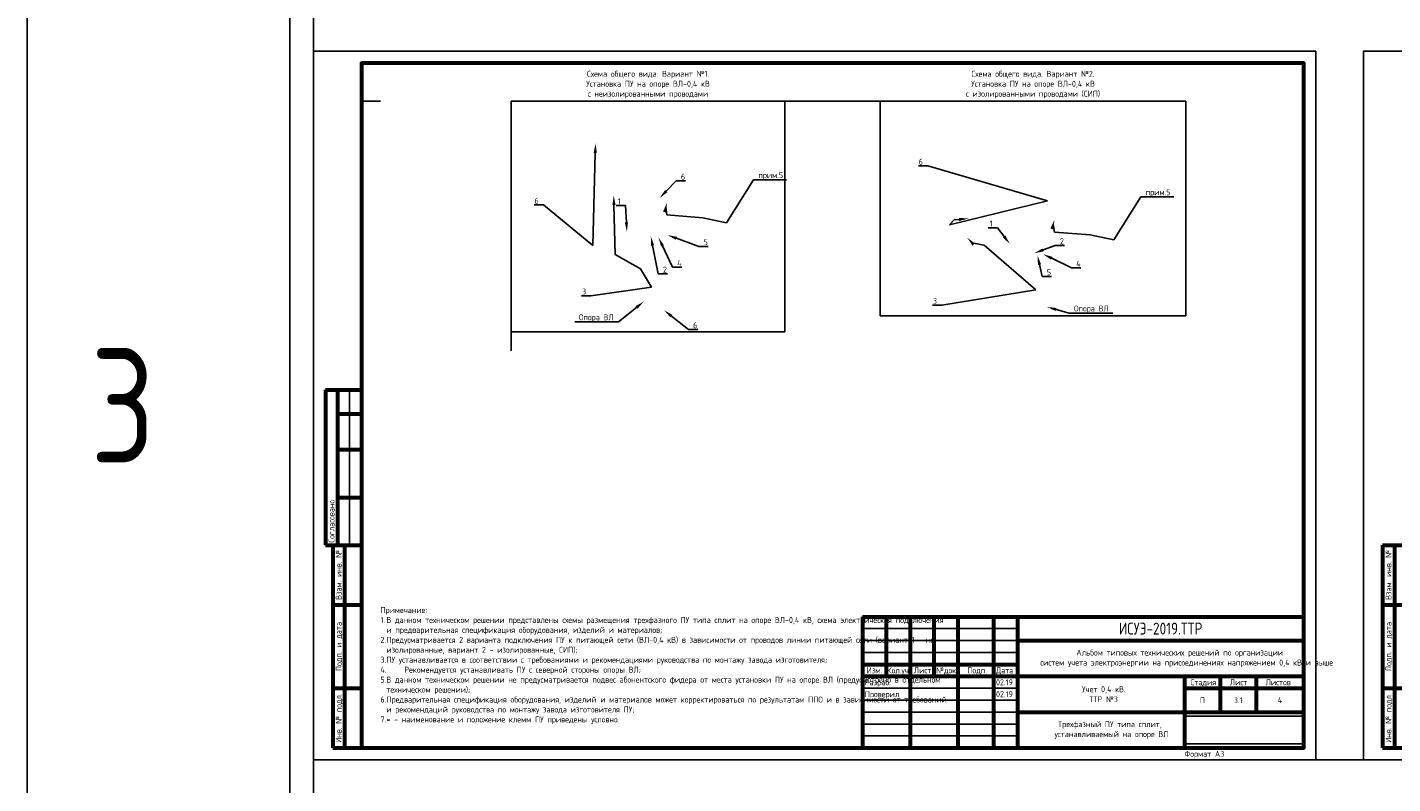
# Model space of a CAD drawing. Header units: millimetres. Extents: x -110 to 4101, y -10868 to 110.
# Tile 76 of 90: x -110 to 462, y -951 to -634. Entities that reach past the tile are written whole.
import ezdxf
from ezdxf import colors
from ezdxf.entities.mleader import LeaderData, LeaderLine
from ezdxf.enums import TextEntityAlignment as Align
from ezdxf.math import Vec2, Vec3

# ---------------------------------------------------------------- set-up
doc = ezdxf.new("R2010")
doc.units = ezdxf.units.MM
doc.layers.add('01.Вспомогательный_слой', color=1, linetype='Continuous', plot=False)
doc.layers.add('Формат', color=7, linetype='Continuous', lineweight=25)
doc.layers.add('Формат @ 1', color=7, linetype='Continuous', lineweight=25)
doc.styles.add('Формат', font='isocpeur.ttf')
doc.styles.add('ЭП', font='GOST.TTF')
picture_1 = doc.add_image_def('image3.png', size_in_pixel=(587, 136))
picture_2 = doc.add_image_def('image7.jpg', size_in_pixel=(578, 487))
picture_3 = doc.add_image_def('image8.jpg', size_in_pixel=(645, 453))

# ---------------------------------------------------------------- blocks, each defined once
blk = doc.blocks.new('*U75')
at = {"layer": 'Формат', "color": 7, "linetype": 'Continuous', "lineweight": 60}
for p, q in [((-205, 150), (-190, 150)), ((-205, 150), (-205, 85)), ((-200, 150), (-200, 85)), ((-200, 140), (-190, 140)), ((-200, 125), (-190, 125)), ((-200, 105), (-190, 105)), ((-205, 85), (-197, 85)), ((-202, 85), (-190, 85)), ((-202, 85), (-202, 0)), ((-197, 85), (-197, 0)), ((-202, 60), (-190, 60)), ((20, 55), (205, 55)), ((20, 55), (20, 0)), ((30, 55), (30, 30)), ((40, 55), (40, 0)), ((50, 55), (50, 30)), ((60, 55), (60, 0)), ((75, 55), (75, 0)), ((85, 55), (85, 0)), ((85, 45), (205, 45)), ((20, 35), (85, 35)), ((20, 30), (205, 30)), ((155, 30), (155, 0)), ((170, 30), (170, 15)), ((185, 30), (185, 15)), ((-202, 25), (-190, 25)), ((155, 25), (205, 25)), ((85, 15), (205, 15)), ((-202, 0), (-190, 0))]:
    blk.add_line(p, q, dxfattribs=at)
at = {"layer": 'Формат', "color": 7, "linetype": 'Continuous', "lineweight": 25}
for p, q in [((-195, 150), (-195, 85)), ((20, 50), (85, 50)), ((20, 45), (85, 45)), ((20, 40), (85, 40)), ((20, 25), (85, 25)), ((20, 20), (85, 20)), ((20, 15), (85, 15)), ((20, 10), (85, 10)), ((20, 5), (85, 5))]:
    blk.add_line(p, q, dxfattribs=at)
blk.add_lwpolyline([(-210, -5), (210, -5), (210, 292), (-210, 292)], close=True, dxfattribs=at)
at = {"layer": 'Формат', "color": 7, "linetype": 'Continuous', "lineweight": 60}
blk.add_lwpolyline([(-190, 0), (205, 0), (205, 287), (-190, 287)], close=True, dxfattribs=at)
at = {"layer": 'Формат', "color": 7, "linetype": 'Continuous', "lineweight": 25, "style": 'ЭП'}
blk.add_text('Согласовано', height=2.5, rotation=90, dxfattribs=at).set_placement((-202.5, 86), align=Align.MIDDLE_LEFT)
for s, p in [('Взам. инв. №', (-199.5, 72.5)), ('Подп. и дата', (-199.5, 42.5)), ('Инв. № подл.', (-199.5, 12.5))]:
    blk.add_text(s, height=2.5, rotation=90, dxfattribs=at).set_placement(p, align=Align.MIDDLE_CENTER)
for s, p in [('Изм.', (21.81, 31.25)), ('Кол.уч.', (30.38, 31.25)), ('Лист', (41.54, 31.25)), ('№док.', (50.89, 31.24)), ('Подп.', (63.99, 31.25)), ('Дата', (75.95, 31.25)), ('Стадия', (157.47, 26.25)), ('Лист', (173.99, 26.25)), ('Листов', (188.99, 26.25))]:
    blk.add_text(s, height=2.5, dxfattribs=at).set_placement(p)
at = {"layer": 'Формат', "color": 7, "linetype": 'Continuous', "lineweight": 25, "style": 'ЭП', "flags": 8}
for tag, p in [('СОГЛ_ФИО_1', (-197.5, 106)), ('СОГЛ_ФИО_2', (-192.5, 106)), ('СОГЛ_ДОЛЖ_1', (-197.5, 86)), ('СОГЛ_ДОЛЖ_2', (-192.5, 86))]:
    blk.add_attdef(tag, text='', height=2.5, rotation=90, dxfattribs=at).set_placement(p, align=Align.MIDDLE_LEFT)
for tag, height, p in [('ОБОЗНАЧЕНИЕ', 5, (145, 50)), ('ОБЪЕКТ', 2.5, (145, 37.5)), ('НАИМЕНОВАНИЕ', 2.5, (120, 22.5)), ('Стадия', 2.5, (162.5, 20)), ('Лист', 2.5, (177.5, 20)), ('Листов', 2.5, (195, 20)), ('НАИМ_ИЗОБРАЖЕНИЙ', 2.5, (120, 7.5))]:
    blk.add_attdef(tag, text='', height=height, dxfattribs=at).set_placement(p, align=Align.MIDDLE_CENTER)
for tag, p in [('изм.№', (21, 37.5)), ('изм.уч.', (31, 37.5)), ('изм.лист', (41, 37.5)), ('изм.№_док.', (50.5, 37.5)), ('изм_дата', (76, 37.5)), ('Должн_1', (21, 27.5)), ('ФИО_1', (41, 27.5)), ('дата_1', (76, 27.5)), ('ДОЛЖН_2', (21, 22.5)), ('ФИО_2', (41, 22.5)), ('дата_2', (76, 22.5)), ('Должн_3', (21, 17.5)), ('ФИО_3', (41, 17.5)), ('дата_3', (76, 17.5)), ('ДОЛЖН_4', (21, 12.5)), ('ФИО_4', (41, 12.5)), ('дата_4', (76, 12.5)), ('ДОЛЖН_5', (21, 7.5)), ('ФИО_5', (41, 7.5)), ('дата_5', (76, 7.5)), ('ДОЛЖН_6', (21, 2.5)), ('ФИО_6', (41, 2.5)), ('дата_6', (76, 2.5)), ('ФОРМ.ЛИСТА', (155, -2.5))]:
    blk.add_attdef(tag, text='', height=2.5, dxfattribs=at).set_placement(p, align=Align.MIDDLE_LEFT)
blk.add_attdef('N_ИНВ', text='', height=2.5, rotation=90, dxfattribs=at).set_placement((-193.5, 12.5), align=Align.MIDDLE_CENTER)
at = {"ltscale": 0.2}
image = blk.add_image(picture_1, insert=(155, 1.71), size_in_units=(50, 11.58), dxfattribs=at)
image.dxf.flags = 7
blk = doc.blocks.new('*U76')
at = {"layer": 'Формат', "color": 7, "linetype": 'Continuous', "lineweight": 60}
for p, q in [((-202, 85), (-190, 85)), ((-202, 85), (-202, 0)), ((-197, 85), (-197, 0)), ((-202, 60), (-190, 60)), ((-202, 25), (-190, 25)), ((20, 15), (205, 15)), ((20, 15), (20, 0)), ((30, 15), (30, 0)), ((40, 15), (40, 0)), ((50, 15), (50, 0)), ((60, 15), (60, 0)), ((75, 15), (75, 0)), ((85, 15), (85, 0)), ((195, 15), (195, 0)), ((195, 8), (205, 8)), ((-202, 0), (-190, 0)), ((20, 5), (85, 5))]:
    blk.add_line(p, q, dxfattribs=at)
at = {"layer": 'Формат', "color": 7, "linetype": 'Continuous', "lineweight": 25}
blk.add_line((20, 10), (85, 10), dxfattribs=at)
blk.add_lwpolyline([(-210, -5), (210, -5), (210, 292), (-210, 292)], close=True, dxfattribs=at)
at = {"layer": 'Формат', "color": 7, "linetype": 'Continuous', "lineweight": 60}
blk.add_lwpolyline([(-190, 0), (205, 0), (205, 287), (-190, 287)], close=True, dxfattribs=at)
at = {"layer": 'Формат', "color": 7, "linetype": 'Continuous', "lineweight": 25, "style": 'ЭП'}
for s, p in [('Взам. инв. №', (-199.5, 72.5)), ('Подп. и дата', (-199.5, 42.5)), ('Инв. № подл.', (-199.5, 12.5))]:
    blk.add_text(s, height=2.5, rotation=90, dxfattribs=at).set_placement(p, align=Align.MIDDLE_CENTER)
at = {"layer": 'Формат', "color": 7, "linetype": 'Continuous', "lineweight": 25, "style": 'Формат'}
for s, p in [('Лист', (196.38, 10.25)), ('Изм.', (21.81, 1.25)), ('Лист', (41.54, 1.25)), ('№док.', (50.89, 1.25)), ('Подп.', (63.99, 1.25)), ('Дата', (75.95, 1.25))]:
    blk.add_text(s, height=2.5, dxfattribs=at).set_placement(p)
at = {"layer": 'Формат', "color": 7, "linetype": 'Continuous', "lineweight": 25, "style": 'Формат', "width": 0.9}
blk.add_text('Кол.уч.', height=2.5, dxfattribs=at).set_placement((30.38, 1.25))
at = {"layer": 'Формат', "color": 7, "linetype": 'Continuous', "lineweight": 25, "style": 'ЭП', "flags": 8}
blk.add_attdef('N_ИНВ', text='', height=2.5, rotation=90, dxfattribs=at).set_placement((-193.5, 12.5), align=Align.MIDDLE_CENTER)
for tag, p in [('изм.№', (21, 7.5)), ('изм.уч.', (31, 7.5)), ('изм.лист', (41, 7.5)), ('изм.№_док.', (50.5, 7.5)), ('изм_дата', (76, 7.5)), ('ФОРМ.ЛИСТА', (155, -2.5))]:
    blk.add_attdef(tag, text='', height=2.5, dxfattribs=at).set_placement(p, align=Align.MIDDLE_LEFT)
for tag, height, p in [('ОБОЗНАЧЕНИЕ', 5, (140, 7.5)), ('Лист', 2.5, (200, 4))]:
    blk.add_attdef(tag, text='', height=height, dxfattribs=at).set_placement(p, align=Align.MIDDLE_CENTER)

msp = doc.modelspace()

# ---------------------------------------------------------------- linework, layer by layer
at = {"ltscale": 0.2}
msp.add_lwpolyline([(-110, -10868), (2120, -10868), (2120, 110), (-110, 110)], close=True, dxfattribs=at)
at = {"layer": '01.Вспомогательный_слой', "ltscale": 0.2}
msp.add_lwpolyline([(0, 0), (2040, 0), (2040, -10788), (0, -10788)], close=True, dxfattribs=at)
at = {"layer": '01.Вспомогательный_слой'}
for points in [[(10, -624), (10, -644)], [(30, -649), (30, -665), (38, -665)], [(207.5, -665), (247.5, -665)], [(92.803, -761.639), (92.803, -769.639)], [(10, -941), (10, -961)], [(430, -941), (450, -941)]]:
    msp.add_lwpolyline(points, dxfattribs=at)

# ---------------------------------------------------------------- block references
at = {"layer": 'Формат @ 1', "color": 0, "ltscale": 0.7}
ref = msp.add_blockref('*U75', (220, -936), dxfattribs=at)
ref.add_attrib('ОБОЗНАЧЕНИЕ', 'ИСУЭ-2019.ТТР', dxfattribs={"layer": 'Формат', "color": 7, "linetype": 'Continuous', "lineweight": 25, "height": 5, "style": 'ЭП', "flags": 8}).set_placement((365, -886), align=Align.MIDDLE_CENTER)
ref.add_attrib('Стадия', 'П', dxfattribs={"layer": 'Формат', "color": 7, "linetype": 'Continuous', "lineweight": 25, "height": 2.5, "style": 'ЭП', "flags": 8}).set_placement((382.5, -916), align=Align.MIDDLE_CENTER)
ref.add_attrib('Лист', '3.1', dxfattribs={"layer": 'Формат', "color": 7, "linetype": 'Continuous', "lineweight": 25, "height": 2.5, "style": 'ЭП', "flags": 8}).set_placement((397.5, -916), align=Align.MIDDLE_CENTER)
ref.add_attrib('Листов', '4', dxfattribs={"layer": 'Формат', "color": 7, "linetype": 'Continuous', "lineweight": 25, "height": 2.5, "style": 'ЭП', "flags": 8}).set_placement((415, -916), align=Align.MIDDLE_CENTER)
ref.add_attrib('ОБЪЕКТ_001', 'Альбом типовых технических решений по организации', (329.689, -897.31), dxfattribs={"layer": 'Формат', "color": 7, "linetype": 'Continuous', "lineweight": 25, "height": 2.5, "style": 'ЭП', "flags": 8})
ref.add_attrib('НАИМЕНОВАНИЕ_001', 'Учет 0,4 кВ.', (332.054, -912.667), dxfattribs={"layer": 'Формат', "color": 7, "linetype": 'Continuous', "lineweight": 25, "height": 2.5, "style": 'ЭП', "flags": 8})
ref.add_attrib('НАИМ_ИЗОБРАЖЕНИЙ_001', 'Трехфазный ПУ типа сплит,', (322.009, -927.31), dxfattribs={"layer": 'Формат', "color": 7, "linetype": 'Continuous', "lineweight": 25, "height": 2.5, "style": 'ЭП', "flags": 8})
ref.add_attrib('Должн_1', 'Разраб.', dxfattribs={"layer": 'Формат', "color": 7, "linetype": 'Continuous', "lineweight": 25, "height": 2.5, "style": 'ЭП', "flags": 8}).set_placement((241, -908.5), align=Align.MIDDLE_LEFT)
ref.add_attrib('ДОЛЖН_2', 'Проверил', dxfattribs={"layer": 'Формат', "color": 7, "linetype": 'Continuous', "lineweight": 25, "height": 2.5, "style": 'ЭП', "flags": 8}).set_placement((241, -913.5), align=Align.MIDDLE_LEFT)
ref.add_attrib('дата_1', '02.19', dxfattribs={"layer": 'Формат', "color": 7, "linetype": 'Continuous', "lineweight": 25, "height": 2.5, "style": 'ЭП', "flags": 8}).set_placement((296, -908.5), align=Align.MIDDLE_LEFT)
ref.add_attrib('дата_2', '02.19', dxfattribs={"layer": 'Формат', "color": 7, "linetype": 'Continuous', "lineweight": 25, "height": 2.5, "style": 'ЭП', "flags": 8}).set_placement((296, -913.5), align=Align.MIDDLE_LEFT)
ref.add_attrib('ФОРМ.ЛИСТА', 'Формат А3', dxfattribs={"layer": 'Формат', "color": 7, "linetype": 'Continuous', "lineweight": 25, "height": 2.5, "style": 'ЭП', "flags": 8}).set_placement((375, -938.5), align=Align.MIDDLE_LEFT)
ref.add_attrib('ОБЪЕКТ_002', 'систем учета электроэнергии на присоединениях напряжением 0,4 кВ и выше', (314.554, -901.477), dxfattribs={"layer": 'Формат', "color": 7, "linetype": 'Continuous', "lineweight": 25, "height": 2.5, "style": 'ЭП'})
ref.add_attrib('НАИМЕНОВАНИЕ_002', 'ТТР №3', (335.089, -916.833), dxfattribs={"layer": 'Формат', "color": 7, "linetype": 'Continuous', "lineweight": 25, "height": 2.5, "style": 'ЭП'})
ref.add_attrib('НАИМ_ИЗОБРАЖЕНИЙ_002', 'устанавливаемый на опоре ВЛ', (320.536, -931.477), dxfattribs={"layer": 'Формат', "color": 7, "linetype": 'Continuous', "lineweight": 25, "height": 2.5, "style": 'ЭП'})
msp.add_blockref('*U76', (660, -936), dxfattribs=at).add_auto_attribs({'ОБОЗНАЧЕНИЕ': 'ИСУЭ-2019.ТТР', 'Лист': '3.2', 'ФОРМ.ЛИСТА': 'Формат А3'})

# ---------------------------------------------------------------- texts
at = {"char_height": 2.5, "style": 'ЭП'}
for s, insert, width, attachment_point in [('Схема общего вида. Вариант №1.\\PУстановка ПУ на опоре ВЛ-0,4 кВ ^Jс неизолированными проводами', (150.152, -658), 121.49667, 5), ('Схема общего вида. Вариант №2.\\PУстановка ПУ на опоре ВЛ-0,4 кВ ^Jс изолированными проводами (СИП)', (311.496, -658), 128.69333, 5), ('Примечание:\\P\\pi-2.5,l2.5,t2.5;1.^IВ данном техническом решении представлены схемы размещения трехфазного ПУ типа сплит на опоре ВЛ-0,4 кВ, схема электрическая подключения и предварительная спецификация оборудования, изделий и материалов;\\P2.^IПредусматривается 2 варианта подключения ПУ к питающей сети (ВЛ-0,4 кВ) в зависимости от проводов линии питающей сети (вариант 1 - не изолированные, вариант 2 - изолированные, СИП);\\P3.^IПУ устанавливается в соответствии с требованиями и рекомендациями руководства по монтажу завода изготовителя;\\P4.^IРекомендуется устанавливать ПУ с северной стороны опоры ВЛ;\\P5.^IВ данном техническом решении не предусматривается подвес абонентского фидера от места установки ПУ на опоре ВЛ (предусмотрено в отдельном техническом решении);\\P6.^IПредварительная спецификация оборудования, изделий и материалов может корректироваться по результатам ППО и в зависимости от требований и рекомендаций руководства по монтажу завода изготовителя ПУ;\\P7.^I* - наименование и положение клемм ПУ приведены условно.', (38, -926), 198, 7)]:
    msp.add_mtext(s, dxfattribs=dict(at, insert=insert, width=width, attachment_point=attachment_point))
at = {"color": 3, "insert": (-70, -792.5), "char_height": 48, "width": 8, "attachment_point": 5, "style": 'ЭП'}
msp.add_mtext('3', dxfattribs=at)

# ---------------------------------------------------------------- pictures from other files: only their frames are drawn
image = msp.add_image(picture_2, insert=(92.803, -761.639), size_in_units=(114.697, 96.639))
image.dxf.flags = 7
image = msp.add_image(picture_3, insert=(247.5, -754.892), size_in_units=(127.992, 89.892))
image.dxf.flags = 7

# ---------------------------------------------------------------- leaders
at = {"color": 250}
ml = msp.add_multileader_mtext('Standard', dxfattribs=at)
ml.set_content('6', color=250, style='ЭП')
ml.set_leader_properties()
ml.build(insert=Vec2(0, 0))
ml.multileader.update_dxf_attribs({"text_left_attachment_type": 5, "text_right_attachment_type": 5, "dogleg_length": 0})
ctx = ml.context
ctx.base_point, ctx.char_height, ctx.plane_origin = Vec3(101.083, -708.449), 2.5, Vec3(88.825, -713.166)
ctx.left_attachment, ctx.right_attachment, ctx.text_align_type = 5, 5, 2
notes = []
notes.append((ctx, [(1, (1, 1, 0), (106.333, -708.449), (-1, 0), 0, [(3, [(128.134, -682.683), (127.08, -725.405)], 0, [])])]))
ctx.mtext.insert, ctx.mtext.alignment, ctx.mtext.flow_direction = Vec3(104.333, -705.449), 3, 5
ml = msp.add_multileader_mtext('Standard', dxfattribs=at)
ml.set_content('6', color=250, style='ЭП')
ml.set_leader_properties()
ml.build(insert=Vec2(0, 0))
ml.multileader.update_dxf_attribs({"text_left_attachment_type": 5, "text_right_attachment_type": 5, "dogleg_length": 0})
ctx = ml.context
ctx.base_point, ctx.char_height, ctx.plane_origin = Vec3(262.109, -692.073), 2.5, Vec3(253.163, -699.437)
ctx.left_attachment, ctx.right_attachment, ctx.text_align_type = 5, 5, 2
notes.append((ctx, [(1, (1, 1, 0), (267.359, -692.073), (-1, 0), 0, [(3, [(284.476, -714.115), (278.476, -714.746), (276.485, -716.827), (317.529, -706.657)], 0, [])])]))
ctx.mtext.insert, ctx.mtext.alignment, ctx.mtext.flow_direction = Vec3(265.359, -689.073), 3, 5
ml = msp.add_multileader_mtext('Standard', dxfattribs=at)
ml.set_content('6', color=250, style='ЭП')
ml.set_leader_properties()
ml.build(insert=Vec2(0, 0))
ml.multileader.update_dxf_attribs({"text_left_attachment_type": 5, "text_right_attachment_type": 5, "dogleg_length": 0})
ctx = ml.context
ctx.base_point, ctx.char_height, ctx.plane_origin = Vec3(161.949, -698.344), 2.5, Vec3(179.983, -680.736)
ctx.left_attachment, ctx.right_attachment = 5, 5
notes.append((ctx, [(0, (1, 1, 0), (161.949, -698.344), (1, 0), 0, [(0, [(155.025, -705.529)], 0, [])])]))
ctx.mtext.insert, ctx.mtext.flow_direction = Vec3(163.949, -695.344), 5
ml = msp.add_multileader_mtext('Standard', dxfattribs=at)
ml.set_content('прим.5', color=250, style='ЭП')
ml.set_leader_properties()
ml.build(insert=Vec2(0, 0))
ml.multileader.update_dxf_attribs({"text_left_attachment_type": 5, "text_right_attachment_type": 5, "dogleg_length": 0})
ctx = ml.context
ctx.base_point, ctx.char_height, ctx.plane_origin = Vec3(194.381, -697.923), 2.5, Vec3(190.831, -707.137)
ctx.left_attachment, ctx.right_attachment = 5, 5
notes.append((ctx, [(0, (1, 1, 0), (194.381, -697.923), (1, 0), 0, [(4, [(158.143, -707.512), (157.612, -709.422), (158.09, -712.659), (173.17, -713.879), (182.993, -715.949)], 0, [])])]))
ctx.mtext.insert, ctx.mtext.flow_direction = Vec3(196.381, -694.71), 5
ml = msp.add_multileader_mtext('Standard', dxfattribs=at)
ml.set_content('прим.5', color=250, style='ЭП')
ml.set_leader_properties()
ml.build(insert=Vec2(0, 0))
ml.multileader.update_dxf_attribs({"text_left_attachment_type": 5, "text_right_attachment_type": 5, "dogleg_length": 0})
ctx = ml.context
ctx.base_point, ctx.char_height, ctx.plane_origin = Vec3(356.732, -705.085), 2.5, Vec3(353.181, -714.299)
ctx.left_attachment, ctx.right_attachment = 5, 5
notes.append((ctx, [(0, (1, 1, 0), (356.732, -705.085), (1, 0), 0, [(4, [(320.493, -714.675), (319.962, -716.585), (320.44, -719.822), (335.52, -721.042), (345.343, -723.112)], 0, [])])]))
ctx.mtext.insert, ctx.mtext.flow_direction = Vec3(358.732, -701.873), 5
ml = msp.add_multileader_mtext('Standard', dxfattribs=at)
ml.set_content('3', color=250, style='ЭП')
ml.set_leader_properties()
ml.build(insert=Vec2(0, 0))
ml.multileader.update_dxf_attribs({"text_left_attachment_type": 5, "text_right_attachment_type": 5, "dogleg_length": 0})
ctx = ml.context
ctx.base_point, ctx.char_height, ctx.plane_origin = Vec3(121.143, -746.48), 2.5, Vec3(108.707, -751.197)
ctx.left_attachment, ctx.right_attachment, ctx.text_align_type = 5, 5, 2
notes.append((ctx, [(1, (1, 1, 0), (126.214, -746.48), (-1, 0), 0, [(3, [(135.788, -704.482), (136.383, -729.225), (146.986, -735.242), (151.664, -742.928)], 0, [])])]))
ctx.mtext.insert, ctx.mtext.alignment, ctx.mtext.flow_direction = Vec3(124.214, -743.48), 3, 5
ml = msp.add_multileader_mtext('Standard', dxfattribs=at)
ml.set_content('1', color=250, style='ЭП')
ml.set_leader_properties()
ml.build(insert=Vec2(0, 0))
ml.multileader.update_dxf_attribs({"text_left_attachment_type": 5, "text_right_attachment_type": 5, "dogleg_length": 0})
ctx = ml.context
ctx.base_point, ctx.char_height, ctx.plane_origin = Vec3(136.06, -708.691), 2.5, Vec3(155.03, -715.033)
ctx.left_attachment, ctx.right_attachment, ctx.text_align_type = 5, 5, 2
notes.append((ctx, [(1, (1, 1, 0), (140.772, -708.691), (-1, 0), 0, [(0, [(141.29, -719.697)], 0, [])])]))
ctx.mtext.insert, ctx.mtext.alignment, ctx.mtext.flow_direction = Vec3(138.772, -705.691), 3, 5
ml = msp.add_multileader_mtext('Standard', dxfattribs=at)
ml.set_content('1', color=250, style='ЭП')
ml.set_leader_properties()
ml.build(insert=Vec2(0, 0))
ml.multileader.update_dxf_attribs({"text_left_attachment_type": 5, "text_right_attachment_type": 5, "dogleg_length": 0})
ctx = ml.context
ctx.base_point, ctx.char_height, ctx.plane_origin = Vec3(291.922, -717.989), 2.5, Vec3(321.48, -719.867)
ctx.left_attachment, ctx.right_attachment, ctx.text_align_type = 5, 5, 2
notes.append((ctx, [(1, (1, 1, 0), (296.634, -717.989), (-1, 0), 0, [(0, [(301.82, -724.86)], 0, [])])]))
ctx.mtext.insert, ctx.mtext.alignment, ctx.mtext.flow_direction = Vec3(294.634, -714.989), 3, 5
ml = msp.add_multileader_mtext('Standard', dxfattribs=at)
ml.set_content('2', color=250, style='ЭП')
ml.set_leader_properties()
ml.build(insert=Vec2(0, 0))
ml.multileader.update_dxf_attribs({"text_left_attachment_type": 5, "text_right_attachment_type": 5, "dogleg_length": 0})
ctx = ml.context
ctx.base_point, ctx.char_height, ctx.plane_origin = Vec3(154.422, -737.325), 2.5, Vec3(165.051, -716.926)
ctx.left_attachment, ctx.right_attachment = 5, 5
notes.append((ctx, [(0, (1, 1, 0), (154.422, -737.325), (1, 0), 0, [(0, [(151.311, -721.589)], 0, [])])]))
ctx.mtext.insert, ctx.mtext.flow_direction = Vec3(156.422, -734.325), 5
ml = msp.add_multileader_mtext('Standard', dxfattribs=at)
ml.set_content('4', color=250, style='ЭП')
ml.set_leader_properties()
ml.build(insert=Vec2(0, 0))
ml.multileader.update_dxf_attribs({"text_left_attachment_type": 5, "text_right_attachment_type": 5, "dogleg_length": 0})
ctx = ml.context
ctx.base_point, ctx.char_height, ctx.plane_origin = Vec3(160.395, -734.524), 2.5, Vec3(169.23, -723.036)
ctx.left_attachment, ctx.right_attachment = 5, 5
notes.append((ctx, [(0, (1, 1, 0), (160.395, -734.524), (1, 0), 0, [(0, [(154.513, -721.974)], 0, [])])]))
ctx.mtext.insert, ctx.mtext.flow_direction = Vec3(162.395, -731.524), 5
ml = msp.add_multileader_mtext('Standard', dxfattribs=at)
ml.set_content('5', color=250, style='ЭП')
ml.set_leader_properties()
ml.build(insert=Vec2(0, 0))
ml.multileader.update_dxf_attribs({"text_left_attachment_type": 5, "text_right_attachment_type": 5, "dogleg_length": 0})
ctx = ml.context
ctx.base_point, ctx.char_height, ctx.plane_origin = Vec3(171.447, -725.801), 2.5, Vec3(172.052, -720.222)
ctx.left_attachment, ctx.right_attachment = 5, 5
notes.append((ctx, [(0, (1, 1, 0), (171.447, -725.801), (1, 0), 0, [(0, [(158.289, -721.065)], 0, [])])]))
ctx.mtext.insert, ctx.mtext.flow_direction = Vec3(173.447, -722.801), 5
ml = msp.add_multileader_mtext('Standard', dxfattribs=at)
ml.set_content('3', color=250, style='ЭП')
ml.set_leader_properties()
ml.build(insert=Vec2(0, 0))
ml.multileader.update_dxf_attribs({"text_left_attachment_type": 5, "text_right_attachment_type": 5, "dogleg_length": 0})
ctx = ml.context
ctx.base_point, ctx.char_height, ctx.plane_origin = Vec3(268.195, -750.391), 2.5, Vec3(253.76, -752.108)
ctx.left_attachment, ctx.right_attachment, ctx.text_align_type = 5, 5, 2
notes.append((ctx, [(1, (1, 1, 0), (273.267, -750.391), (-1, 0), 0, [(3, [(283.862, -722.103), (285.917, -724.272), (290.981, -725.314), (312.631, -744.067)], 0, [])])]))
ctx.mtext.insert, ctx.mtext.alignment, ctx.mtext.flow_direction = Vec3(271.267, -747.391), 3, 5
ml = msp.add_multileader_mtext('Standard', dxfattribs=at)
ml.set_content('2', color=250, style='ЭП')
ml.set_leader_properties()
ml.build(insert=Vec2(0, 0))
ml.multileader.update_dxf_attribs({"text_left_attachment_type": 5, "text_right_attachment_type": 5, "dogleg_length": 0})
ctx = ml.context
ctx.base_point, ctx.char_height, ctx.plane_origin = Vec3(320.797, -725.412), 2.5, Vec3(325.778, -724.021)
ctx.left_attachment, ctx.right_attachment = 5, 5
notes.append((ctx, [(0, (1, 1, 0), (320.797, -725.412), (1, 0), 0, [(0, [(312.038, -728.685)], 0, [])])]))
ctx.mtext.insert, ctx.mtext.flow_direction = Vec3(322.797, -722.412), 5
ml = msp.add_multileader_mtext('Standard', dxfattribs=at)
ml.set_content('5', color=250, style='ЭП')
ml.set_leader_properties()
ml.build(insert=Vec2(0, 0))
ml.multileader.update_dxf_attribs({"text_left_attachment_type": 5, "text_right_attachment_type": 5, "dogleg_length": 0})
ctx = ml.context
ctx.base_point, ctx.char_height, ctx.plane_origin = Vec3(315.307, -738.447), 2.5, Vec3(326.895, -733.445)
ctx.left_attachment, ctx.right_attachment = 5, 5
notes.append((ctx, [(0, (1, 1, 0), (315.307, -738.447), (1, 0), 0, [(0, [(313.379, -729.553)], 0, [])])]))
ctx.mtext.insert, ctx.mtext.flow_direction = Vec3(317.307, -735.447), 5
ml = msp.add_multileader_mtext('Standard', dxfattribs=at)
ml.set_content('4', color=250, style='ЭП')
ml.set_leader_properties()
ml.build(insert=Vec2(0, 0))
ml.multileader.update_dxf_attribs({"text_left_attachment_type": 5, "text_right_attachment_type": 5, "dogleg_length": 0})
ctx = ml.context
ctx.base_point, ctx.char_height, ctx.plane_origin = Vec3(327.601, -734.769), 2.5, Vec3(330.44, -730.144)
ctx.left_attachment, ctx.right_attachment = 5, 5
notes.append((ctx, [(0, (1, 1, 0), (327.601, -734.769), (1, 0), 0, [(0, [(315.724, -729.082)], 0, [])])]))
ctx.mtext.insert, ctx.mtext.flow_direction = Vec3(329.601, -731.769), 5
ml = msp.add_multileader_mtext('Standard', dxfattribs=at)
ml.set_content('Опора ВЛ', color=250, style='ЭП')
ml.set_leader_properties()
ml.build(insert=Vec2(0, 0))
ml.multileader.update_dxf_attribs({"text_left_attachment_type": 5, "text_right_attachment_type": 5, "dogleg_length": 0})
ctx = ml.context
ctx.base_point, ctx.char_height, ctx.plane_origin = Vec3(122.33, -757.487), 2.5, Vec3(101.102, -744.505)
ctx.left_attachment, ctx.right_attachment, ctx.text_align_type = 5, 5, 2
notes.append((ctx, [(1, (1, 1, 0), (137.758, -757.487), (-1, 0), 0, [(0, [(148.445, -748.875)], 0, [])])]))
ctx.mtext.insert, ctx.mtext.alignment, ctx.mtext.flow_direction = Vec3(135.758, -754.275), 3, 5
ml = msp.add_multileader_mtext('Standard', dxfattribs=at)
ml.set_content('6', color=250, style='ЭП')
ml.set_leader_properties()
ml.build(insert=Vec2(0, 0))
ml.multileader.update_dxf_attribs({"text_left_attachment_type": 5, "text_right_attachment_type": 5, "dogleg_length": 0})
ctx = ml.context
ctx.base_point, ctx.char_height, ctx.plane_origin = Vec3(167.05, -760.671), 2.5, Vec3(198.91, -733.344)
ctx.left_attachment, ctx.right_attachment = 5, 5
notes.append((ctx, [(0, (1, 1, 0), (167.05, -760.671), (1, 0), 0, [(0, [(156.828, -752.54)], 0, [])])]))
ctx.mtext.insert, ctx.mtext.flow_direction = Vec3(169.05, -757.671), 5
ml = msp.add_multileader_mtext('Standard', dxfattribs=at)
ml.set_content('Опора ВЛ', color=250, style='ЭП')
ml.set_leader_properties()
ml.build(insert=Vec2(0, 0))
ml.multileader.update_dxf_attribs({"text_left_attachment_type": 5, "text_right_attachment_type": 5, "dogleg_length": 0})
ctx = ml.context
ctx.base_point, ctx.char_height, ctx.plane_origin = Vec3(326.692, -753.814), 2.5, Vec3(305.465, -740.831)
ctx.left_attachment, ctx.right_attachment = 5, 5
notes.append((ctx, [(0, (1, 1, 0), (326.692, -753.814), (1, 0), 0, [(0, [(317.333, -751.186)], 0, [])])]))
ctx.mtext.insert, ctx.mtext.flow_direction = Vec3(328.692, -750.601), 5
for ctx, leaders in notes:
    for number, flags, end, landing, length, lines in leaders:
        leader = LeaderData()
        leader.index, (leader.has_last_leader_line, leader.has_dogleg_vector, leader.attachment_direction) = number, flags
        leader.last_leader_point, leader.dogleg_vector, leader.dogleg_length = Vec3(end), Vec3(landing), length
        for number, points, colour, breaks in lines:
            line = LeaderLine()
            line.index, line.vertices, line.color, line.breaks = number, Vec3.list(points), colors.encode_raw_color(colour), breaks
            leader.lines.append(line)
        ctx.leaders.append(leader)

doc.saveas('drawing.dxf')
